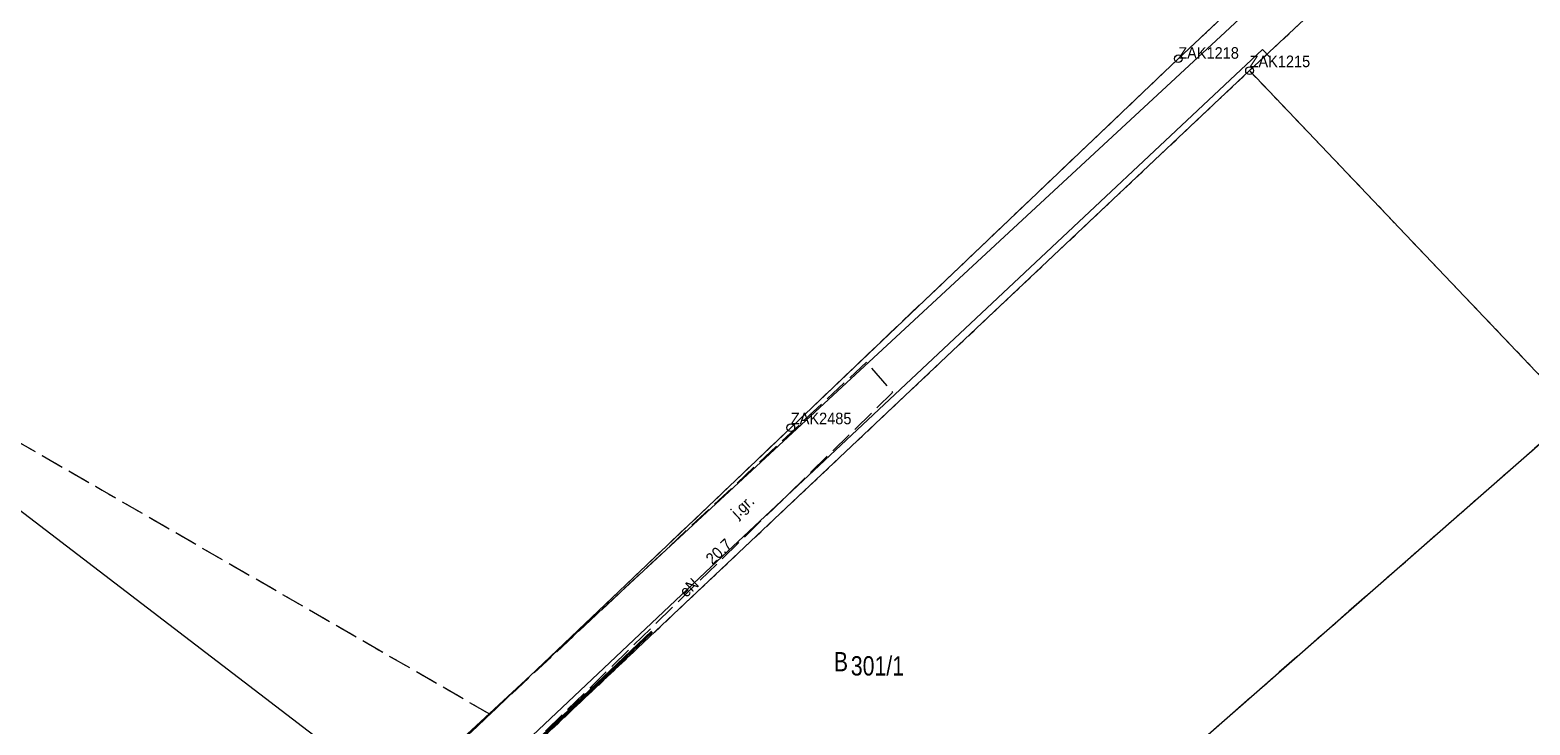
# Model space of a CAD drawing. Header units: metres. Extents: x 6551181 to 6555585, y 5935140 to 5937297.
# Tile 74 of 97: x 6551575 to 6551673, y 5935997 to 5936042. Entities that reach past the tile are written whole.
import ezdxf
from ezdxf.enums import TextEntityAlignment as Align

# ---------------------------------------------------------------- set-up
doc = ezdxf.new("R2010")
doc.units = ezdxf.units.M
for name, pattern in [('1.5_0.5', [2, 1.5, -0.5]), ('218-500', [1, 0.5, -0.5]), ('219-500', [0])]:
    doc.linetypes.add(name, pattern=pattern)
for name, color, linetype in [('202-Punkt graniczny stabilizowany trwale', 7, 'Continuous'), ('202-Punkt graniczny stabilizowany trwale-Atr103', 7, 'Continuous'), ('210-Oznaczenie użytku', 7, 'Continuous'), ('211-Nr działki', 7, 'Continuous'), ('217-Granica konturu klasyfikcyjnego', 7, 'Continuous'), ('218-Granica użytku', 7, 'Continuous'), ('219-Linia granicy', 7, 'Continuous'), ('jezdnia (powierzchnia)', 7, 'Continuous'), ('jezdnia (powierzchnia)-Atr17', 7, 'Continuous'), ('ogrodzenie trwałe (linia)', 7, 'Continuous'), ('przewód elektroenergetyczny (linia)', 7, 'Continuous'), ('przewód elektroenergetyczny (linia)-Atr1', 7, 'Continuous'), ('przewód wodociągowy (linia)', 7, 'Continuous'), ('punkt o określonej wysokości (sieć elektroenergetyczna)', 7, 'Continuous'), ('punkt o określonej wysokości (sieć elektroenergetyczna)-Atr2', 7, 'Continuous')]:
    doc.layers.add(name, color=color, linetype=linetype)
doc.styles.get("Standard").update_dxf_attribs({"font": 'arial.ttf'})
doc.linetypes.add('902-500', pattern='A,3.75,0,[1,ksztalty.shx,S=0.5,R=0,X=0,Y=0],3.75', length=7.5)

# ---------------------------------------------------------------- blocks, each defined once
blk = doc.blocks.new('202')
at = {"color": 0, "linetype": 'Continuous', "lineweight": -2}
blk.add_circle((0, 0), 2.5, dxfattribs=at)
blk = doc.blocks.new('PW01')
at = {"linetype": 'Continuous', "lineweight": 13}
h = blk.add_hatch(color=0, dxfattribs=at)
edge = h.paths.add_edge_path()
edge.add_arc((0, 0), 0.045, 0, 360)

msp = doc.modelspace()

# ---------------------------------------------------------------- linework, layer by layer
at = {"layer": '217-Granica konturu klasyfikcyjnego', "color": 3, "linetype": '1.5_0.5', "lineweight": 18, "flags": 128}
for points in [[(6551649.89, 5936040.26), (6551721.48, 5936107.45)], [(6551624.78, 5936016.36), (6551649.89, 5936040.26)], [(6551605.28, 5935997.8), (6551557.72, 5936025.24)], [(6551675.62, 5936017.33), (6551614.59, 5935963.86)], [(6551605.28, 5935997.8), (6551624.78, 5936016.36)], [(6551577.93, 5935971.78), (6551605.28, 5935997.8)]]:
    msp.add_lwpolyline(points, dxfattribs=at)
at = {"layer": '218-Granica użytku', "color": 3, "linetype": '218-500', "lineweight": 18, "flags": 128}
for points in [[(6551649.89, 5936040.26), (6551721.48, 5936107.45)], [(6551654.51, 5936039.49), (6551678.81, 5936062.16)], [(6551624.78, 5936016.36), (6551649.89, 5936040.26)], [(6551581.76, 5935970.85), (6551654.51, 5936039.49)], [(6551675.62, 5936017.33), (6551654.51, 5936039.49)], [(6551605.28, 5935997.8), (6551557.72, 5936025.24)], [(6551614.59, 5935963.86), (6551675.62, 5936017.33)], [(6551605.28, 5935997.8), (6551624.78, 5936016.36)], [(6551577.93, 5935971.78), (6551605.28, 5935997.8)]]:
    msp.add_lwpolyline(points, dxfattribs=at)
at = {"layer": '219-Linia granicy', "color": 7, "linetype": '219-500', "lineweight": 18, "flags": 128}
for points in [[(6551649.89, 5936040.26), (6551721.48, 5936107.45)], [(6551654.51, 5936039.49), (6551723.78, 5936104.11)], [(6551649.89, 5936040.26), (6551624.78, 5936016.36)], [(6551581.76, 5935970.85), (6551654.51, 5936039.49)], [(6551654.51, 5936039.49), (6551675.62, 5936017.33)], [(6551614.59, 5935963.86), (6551675.62, 5936017.33)], [(6551599.4, 5935992.21), (6551624.78, 5936016.36)], [(6551570.91, 5936014), (6551599.4, 5935992.21)]]:
    msp.add_lwpolyline(points, dxfattribs=at)
at = {"layer": 'jezdnia (powierzchnia)', "color": 7, "linetype": '1.5_0.5', "lineweight": 18, "flags": 128}
msp.add_lwpolyline([(6551577.49, 5935971.77), (6551601.78, 5935994.52), (6551629.68, 5936020.61), (6551631.38, 5936018.64), (6551605.09, 5935993.01), (6551580.27, 5935970.63)], close=True, dxfattribs=at)
at = {"layer": 'ogrodzenie trwałe (linia)', "color": 7, "linetype": '902-500', "lineweight": 35, "flags": 128}
msp.add_lwpolyline([(6551615.77, 5936003.14), (6551581.98, 5935971.01), (6551592.85, 5935968.69), (6551594.53, 5935969.55)], dxfattribs=at)
at = {"layer": 'przewód elektroenergetyczny (linia)', "color": 1, "linetype": 'Continuous', "lineweight": 18, "flags": 128}
msp.add_lwpolyline([(6551655.82, 5936040.36), (6551655.34, 5936040.86), (6551619.62, 5936007.36), (6551602.26, 5935990.96), (6551601.4, 5935990.17), (6551600.47, 5935989.25), (6551581.17, 5935970.9), (6551582.02, 5935970.4), (6551582.19, 5935970.75)], dxfattribs=at)
at = {"layer": 'przewód wodociągowy (linia)', "color": 5, "linetype": 'Continuous', "lineweight": 18, "flags": 128}
msp.add_lwpolyline([(6551567.56, 5935958.94), (6551567.56, 5935959.2), (6551580.06, 5935974.53), (6551617.87, 5936009.54), (6551652.93, 5936041.98), (6551730.14, 5936113.8), (6551740.39, 5936123.91), (6551743.7, 5936126.76), (6551743.92, 5936126.94)], dxfattribs=at)

# ---------------------------------------------------------------- block references
at = {"layer": '202-Punkt graniczny stabilizowany trwale', "color": 7, "linetype": 'Continuous', "lineweight": 18, "xscale": 0.1, "yscale": 0.1}
for p in [(6551649.89, 5936040.26), (6551654.51, 5936039.49), (6551624.78, 5936016.36)]:
    msp.add_blockref('202', p, dxfattribs=at)
at = {"layer": 'punkt o określonej wysokości (sieć elektroenergetyczna)', "color": 1, "linetype": 'Continuous', "lineweight": 13}
msp.add_blockref('PW01', (6551619.62, 5936007.36), dxfattribs=at)

# ---------------------------------------------------------------- texts
at = {"layer": '202-Punkt graniczny stabilizowany trwale-Atr103', "color": 7, "width": 0.9}
msp.add_text('ZAK1218', height=0.75, dxfattribs=at).set_placement((6551649.89, 5936040.26))
for s, p in [('ZAK1215', (6551654.51, 5936039.49)), ('ZAK2485', (6551624.78, 5936016.36))]:
    msp.add_text(s, height=0.75, dxfattribs=at).set_placement(p, align=Align.BOTTOM_LEFT)
at = {"layer": '210-Oznaczenie użytku', "color": 3, "linetype": 'Continuous', "lineweight": 18, "width": 0.79}
msp.add_text('B', height=1.25, dxfattribs=at).set_placement((6551627.57, 5936000.58))
at = {"layer": '211-Nr działki', "color": 7, "linetype": 'Continuous', "lineweight": 18, "width": 0.79}
msp.add_text('301/1', height=1.25, dxfattribs=at).set_placement((6551628.67, 5936001.56), align=Align.TOP_LEFT)
at = {"layer": 'jezdnia (powierzchnia)-Atr17', "color": 7, "width": 0.9}
msp.add_text('j.gr.', height=0.75, rotation=42.777, dxfattribs=at).set_placement((6551621.33, 5936010.45))
at = {"layer": 'przewód elektroenergetyczny (linia)-Atr1', "color": 1, "width": 0.9}
msp.add_text('eN', height=0.75, rotation=43.371, dxfattribs=at).set_placement((6551617.748, 5936005.592), align=Align.MIDDLE_LEFT)
at = {"layer": 'punkt o określonej wysokości (sieć elektroenergetyczna)-Atr2', "color": 1, "width": 0.9}
msp.add_text('20.7', height=0.75, rotation=43.163, dxfattribs=at).set_placement((6551619.7, 5936007.44))

doc.saveas('drawing.dxf')
